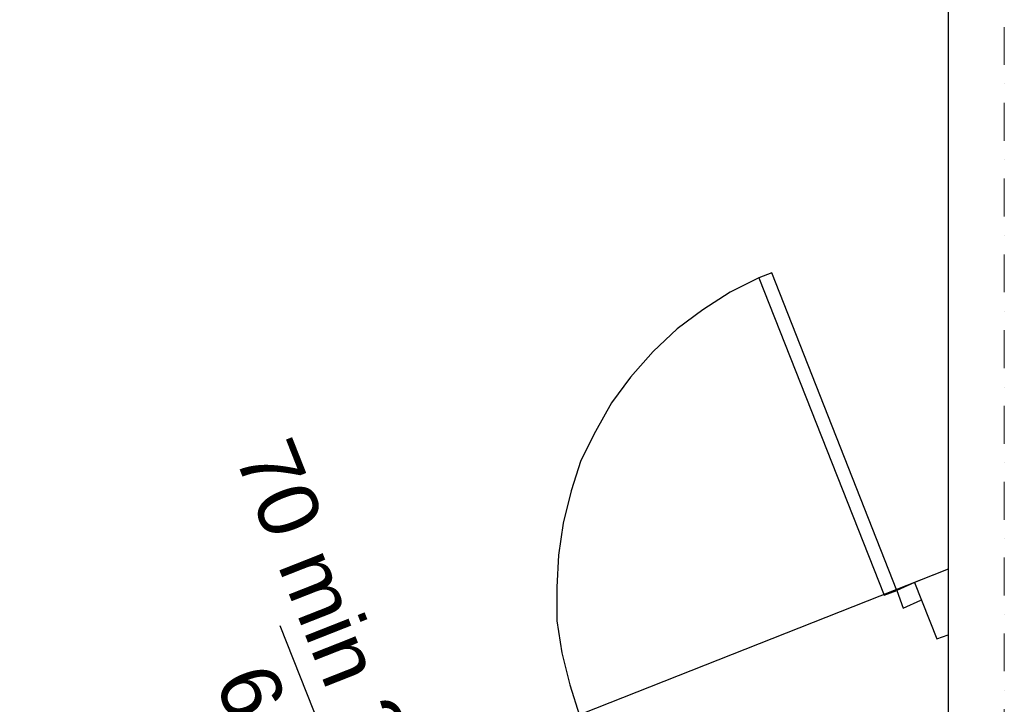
# Model space of a CAD drawing. Header units: millimetres. Extents: x -25785 to 64215, y 1802 to 45092.
# Tile 35 of 53: x 18396 to 20996, y 31264 to 33071. Entities that reach past the tile are written whole.
import ezdxf

# ---------------------------------------------------------------- set-up
doc = ezdxf.new("R2010")
doc.units = ezdxf.units.MM
doc.header["$MEASUREMENT"] = 0
doc.linetypes.add('DASHDOTX2', pattern=[2, 1, -0.5, 0, -0.5])
for name, color, linetype in [('0_35___________', 7, 'Continuous'), ('Stolarka', 4, 'Continuous'), ('Ściany', 2, 'Continuous')]:
    doc.layers.add(name, color=color, linetype=linetype)
doc.layers.add('Osie', color=6, linetype='DASHDOTX2', lineweight=15)
doc.styles.add('FDBES', font='simplex.shx')

msp = doc.modelspace()

# ---------------------------------------------------------------- linework, layer by layer
at = {"layer": '0_35___________'}
msp.add_line((19298.25422, 30927.95785), (19084.25759, 31470.91609), dxfattribs=at)
msp.add_lwpolyline([(15145.05011, 29485.99101), (15145.05011, 30985.56975), (16652.13522, 30985.56975), (16652.13522, 31108.33331), (15145.05011, 31108.33331), (15145.05011, 35526.94196), (20847.34513, 35526.94196), (20847.34513, 31620.57477), (18595.22959, 30730.58781), (18595.22959, 29456.35625), (16638.69974, 29456.35625), (16638.69974, 29485.99101), (15145.05011, 29485.99101)], dxfattribs=at)
at = {"layer": 'Osie', "ltscale": 100}
msp.add_line((20995.51893, 41255.70129), (20995.51893, 15638.42236), dxfattribs=at)
at = {"layer": 'Stolarka', "linetype": 'Continuous', "flags": 128}
for points in [[(20347.76653, 32389.82998), (20271.5989, 32351.74616)], [(20381.62582, 32402.50356), (20347.76653, 32389.82998)], [(20347.76653, 32389.82998), (20677.9734, 31551.60768)], [(20711.83269, 31564.34432), (20381.62582, 32402.50356)], [(20271.5989, 32351.74616), (20199.65579, 32305.15023)], [(20199.65579, 32305.15023), (20131.87416, 32254.39282)], [(20131.87416, 32254.39282), (20068.38012, 32195.12331)], [(20068.38012, 32195.12331), (20009.1106, 32127.34168)], [(20009.1106, 32127.34168), (19958.35319, 32059.6231)], [(19958.35319, 32059.6231), (19915.98179, 31983.45547)], [(19915.98179, 31983.45547), (19877.89798, 31907.22478)], [(19877.89798, 31907.22478), (19852.48775, 31826.83262)], [(19852.48775, 31826.83262), (19831.30205, 31742.15287)], [(19831.30205, 31742.15287), (19818.62846, 31657.47312)], [(19818.62846, 31657.47312), (19814.40393, 31572.79338)], [(20758.42862, 31585.53002), (20711.83269, 31564.34432)], [(19814.40393, 31572.79338), (19814.40393, 31483.8891)], [(20677.9734, 31551.60768), (20711.83269, 31564.34432)], [(20711.83269, 31564.34432), (20728.79386, 31517.74839)], [(20728.79386, 31517.74839), (20775.32674, 31538.93409)], [(19814.40393, 31483.8891), (19827.07752, 31399.27241)], [(19827.07752, 31399.27241), (19848.26322, 31314.59266)], [(19848.26322, 31314.59266), (19873.67345, 31234.13744)]]:
    msp.add_lwpolyline(points, dxfattribs=at)
at = {"layer": 'Ściany', "linetype": 'Continuous', "flags": 128}
for points in [[(20847.34513, 35526.94196), (20847.34513, 31306.25876)], [(20847.34513, 31620.57477), (20758.42862, 31585.53002), (20817.28517, 31436.13013), (20847.34513, 31447.25547)], [(20847.34513, 31306.25876), (20847.34513, 29485.99101)]]:
    msp.add_lwpolyline(points, dxfattribs=at)

# ---------------------------------------------------------------- texts
at = {"layer": '0_35___________', "insert": (19153.07399, 31288.19716), "char_height": 160, "attachment_point": 5, "rotation": 291.5109332, "style": 'FDBES'}
msp.add_mtext('{\\fArial|b0|i0|c238|p34;\\C2;70 min 2,0Pb\\P60}', dxfattribs=at)

doc.saveas('drawing.dxf')
